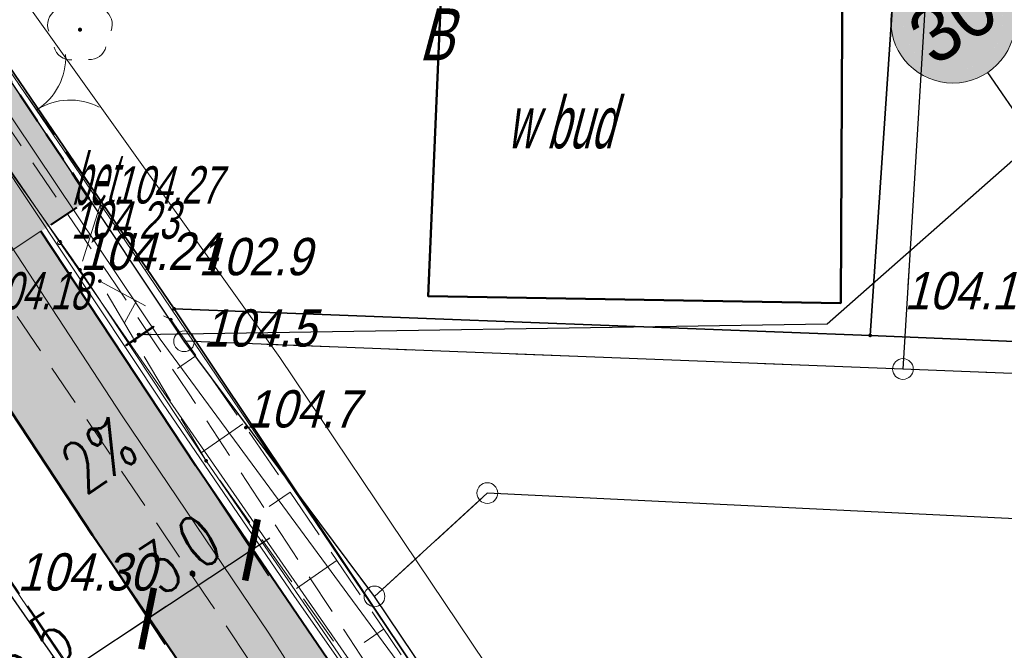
# Model space of a CAD drawing. Extents: x 6530721 to 6531385, y 5978377 to 5979143.
# Tile 73 of 146: x 6530944 to 6530968, y 5978822 to 5978837. Entities that reach past the tile are written whole.
import ezdxf
from ezdxf.enums import TextEntityAlignment as Align

# ---------------------------------------------------------------- set-up
doc = ezdxf.new("R2010")
doc.units = 0
for name, pattern in [('AB_rokocin 2014-08-13 AC2004$0$1.0_0.5', [1.5, 1, -0.5]), ('AB_rokocin 2014-08-13 AC2004$0$1.5_0.5', [2, 1.5, -0.5]), ('AB_rokocin 2014-08-13 AC2004$0$823-500', [1.75, 1.25, -0.5]), ('AB_rokocin 2014-08-13 AC2004$0$l217_500', [2, 1.5, -0.5]), ('AB_rokocin 2014-08-13 AC2004$0$l219_500', [0]), ('DASHED2', [0.375, 0.25, -0.125])]:
    doc.linetypes.add(name, pattern=pattern)
for name, color, linetype, lineweight in [('AB-chodnik obrzeża', 30, 'Continuous', 40), ('AB-krawężnik', 7, 'Continuous', 50), ('AB-krawężnik obniżony', 34, 'DASHED2', 50), ('AB-wymiarowa', 7, 'Continuous', 30), ('AB-wyp.zjazd kostka betonowa', 191, 'Continuous', 15), ('AB-wyp.ścieżka', 31, 'Continuous', 15), ('AB-zjazd krawędzie', 130, 'Continuous', 18), ('AB_rokocin 2014-08-13 AC2004$0$202-Punkt graniczny stabilizowany trwale', 7, 'Continuous', 18), ('AB_rokocin 2014-08-13 AC2004$0$209-Opis konturu klasyfikacyjnego', 7, 'Continuous', 18), ('AB_rokocin 2014-08-13 AC2004$0$217-Granica konturu klasyfikcyjnego', 7, 'Continuous', 18), ('AB_rokocin 2014-08-13 AC2004$0$219-Linia granicy', 7, 'Continuous', 18), ('AB_rokocin 2014-08-13 AC2004$0$312-Budynek', 7, 'Continuous', 18), ('AB_rokocin 2014-08-13 AC2004$0$432-Jezdnia', 7, 'Continuous', 18), ('AB_rokocin 2014-08-13 AC2004$0$820-Skarpa nieumocniona', 7, 'Continuous', 18), ('AB_rokocin 2014-08-13 AC2004$0$823-Szczyt skarpy nieumocninej', 7, 'Continuous', 18), ('AB_rokocin 2014-08-13 AC2004$0$824-Podnóże skarpy nieumocninej', 7, 'Continuous', 18), ('AB_rokocin 2014-08-13 AC2004$0$905-Brama w ogrodzeniu', 7, 'Continuous', 18), ('AB_rokocin 2014-08-13 AC2004$0$996-Tekst dodatkowy mały', 7, 'Continuous', 18), ('AB_rokocin 2014-08-13 AC2004$0$drzewo liściaste (punkt)', 7, 'Continuous', 18), ('AB_rokocin 2014-08-13 AC2004$0$jezdnia (powierzchnia)', 7, 'Continuous', 18), ('AB_rokocin 2014-08-13 AC2004$0$krawężnik (linia)', 7, 'Continuous', 18), ('AB_rokocin 2014-08-13 AC2004$0$kółeczka', 1, 'Continuous', 18), ('AB_rokocin 2014-08-13 AC2004$0$ogrodzenie trwałe (linia)', 7, 'Continuous', 18), ('AB_rokocin 2014-08-13 AC2004$0$przewód elektroenergetyczny - projektowany (linia)-SE', 7, 'Continuous', 18), ('AB_rokocin 2014-08-13 AC2004$0$przewód gazowy (linia)-SG', 7, 'Continuous', 18), ('AB_rokocin 2014-08-13 AC2004$0$przewód kanalizacyjny - projektowany (linia)-SK', 7, 'Continuous', 18), ('AB_rokocin 2014-08-13 AC2004$0$przewód telekomunikacyjny (linia)-STPOD', 7, 'Continuous', 18), ('AB_rokocin 2014-08-13 AC2004$0$przewód wodociągowy (linia)-SW', 7, 'Continuous', 18), ('AB_rokocin 2014-08-13 AC2004$0$punkt wysokościowy naturalny', 7, 'Continuous', 18), ('AB_rokocin 2014-08-13 AC2004$0$punkt wysokościowy naturalny-Atr2', 7, 'Continuous', 18), ('AB_rokocin 2014-08-13 AC2004$0$punkt wysokościowy sztuczny', 7, 'Continuous', 18), ('AB_rokocin 2014-08-13 AC2004$0$punkt wysokościowy sztuczny-Atr2', 7, 'Continuous', 18), ('AB_rokocin 2014-08-13 AC2004$0$wysokosci_asfalt', 7, 'Continuous', 18), ('asf', 7, 'Continuous', 18), ('płot', 1, 'Continuous', 18)]:
    doc.layers.add(name, color=color, linetype=linetype, lineweight=lineweight)
for name, color, linetype in [('gaPionowe', 7, 'Continuous'), ('zzz.ga.oz_pion_wypelnienie', 7, 'Continuous'), ('zzz.gaVSDodTekst', 7, 'Continuous'), ('zzz.gaVSDomyslna', 7, 'Continuous'), ('zzz.gaVSNazwa', 7, 'Continuous'), ('zzz.gaVSStan', 7, 'Continuous'), ('zzz.gaVSWielkość', 7, 'Continuous')]:
    doc.layers.add(name, color=color, linetype=linetype)
doc.styles.add('2.5mm', font='simplex.shx', dxfattribs={"width": 0.7, "height": 1.25})
doc.styles.add('AB_rokocin 2014-08-13 AC2004$0$Standard', font='txt')
doc.styles.add('GA4-ATR-TEXT', font='arial.ttf', dxfattribs={"width": 0.9})
doc.styles.add('GA4-SIGN-TEXT', font='GA_OZ_PION.ttf')
doc.styles.get("Standard").update_dxf_attribs({"font": 'simplex.shx', "width": 0.75, "height": 1.25})
doc.linetypes.add('AB_rokocin 2014-08-13 AC2004$0$902-500', pattern='A,3.75,0,[1,ksztalty.shx,S=0.5,R=0,X=0,Y=0],3.75', length=7.5)
doc.dimstyles.new('BINIO-25', dxfattribs={"dimscale": 0.5, "dimtxt": 1.25, "dimasz": 2.13, "dimexe": 1.5, "dimexo": 2, "dimgap": 0.5, "dimtad": 1, "dimdec": 1, "dimrnd": 0.0005, "dimzin": 4, "dimdsep": 46, "dimtxsty": '2.5mm', "dimblk": 'ARCHTICK', "dimcen": -5, "dimdle": 1.07, "dimclrd": 256, "dimclre": 256, "dimclrt": 256, "dimaunit": 2, "dimazin": 0, "dimtfac": 1, "dimtdec": 1, "dimtmove": 0, "dimatfit": 3, "dimldrblk": 'NONE', "dimfxl": 1.5, "dimtolj": 1, "dimlwd": -1, "dimlwe": -1, "dimarcsym": 0})
doc.dimstyles.new('GA4-LEADER', dxfattribs={"dimtxt": 1, "dimasz": 1, "dimexe": 1, "dimexo": 1, "dimgap": 1, "dimtad": 1, "dimtxsty": 'Standard', "dimcen": 1, "dimadec": 0, "dimazin": 0, "dimtfac": 1, "dimtmove": 0, "dimatfit": 3, "dimfxl": 1, "dimarcsym": 0})

# ---------------------------------------------------------------- blocks, each defined once
blk = doc.blocks.new('_ArchTick')
at = {"color": 0, "linetype": 'ByBlock', "const_width": 0.15}
blk.add_lwpolyline([(-0.5, -0.5), (0.5, 0.5)], dxfattribs=at)
blk = doc.blocks.new('*D104')
at = {"layer": 'AB-wymiarowa'}
for p, q in [((6530946.287, 5978823.881), (6530947.444, 5978822.13)), ((6530941.996, 5978819.429), (6530947.477, 5978823.051)), ((6530941.699, 5978820.848), (6530942.856, 5978819.098))]:
    blk.add_line(p, q, dxfattribs=at)
at = {"layer": 'Defpoints', "color": 0}
for p in [(6530945.736, 5978824.715), (6530947.03, 5978822.756), (6530941.147, 5978821.683)]:
    blk.add_point(p, dxfattribs=at)
at = {"layer": 'AB-wymiarowa', "xscale": 1.065, "yscale": 1.065, "zscale": 1.065}
for p, rotation in [((6530947.03, 5978822.756), 33.45900924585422), ((6530942.442, 5978819.724), 213.4590092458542)]:
    blk.add_blockref('_ArchTick', p, dxfattribs=dict(at, rotation=rotation))
at = {"layer": 'AB-wymiarowa', "insert": (6530944.254, 5978821.97), "char_height": 1.25, "attachment_point": 5, "rotation": 33.459, "style": '2.5mm'}
blk.add_mtext('\\A1;5.5', dxfattribs=at)
blk = doc.blocks.new('_None')
blk = doc.blocks.new('*D105')
at = {"layer": 'AB-wymiarowa'}
for p, q in [((6530948.369, 5978826.171), (6530949.947, 5978823.784)), ((6530946.584, 5978822.461), (6530949.98, 5978824.705)), ((6530946.287, 5978823.881), (6530947.444, 5978822.13))]:
    blk.add_line(p, q, dxfattribs=at)
at = {"layer": 'Defpoints', "color": 0}
for p in [(6530947.818, 5978827.006), (6530945.736, 5978824.715), (6530949.533, 5978824.41)]:
    blk.add_point(p, dxfattribs=at)
at = {"layer": 'AB-wymiarowa', "xscale": 1.065, "yscale": 1.065, "zscale": 1.065}
for p, rotation in [((6530949.533, 5978824.41), 33.45900924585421), ((6530947.03, 5978822.756), 213.4590092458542)]:
    blk.add_blockref('_ArchTick', p, dxfattribs=dict(at, rotation=rotation))
at = {"layer": 'AB-wymiarowa', "insert": (6530947.799, 5978824.313), "char_height": 1.25, "attachment_point": 5, "rotation": 33.459, "style": '2.5mm'}
blk.add_mtext('\\A1;3.0', dxfattribs=at)
blk = doc.blocks.new('gaVSPos')
blk.add_point((0, 0))
blk = doc.blocks.new('gaVSTVcolumn0')
at = {"color": 0, "linetype": 'ByBlock', "lineweight": -2}
for p, q in [((-400, -30), (400, -30)), ((-400, -60), (-400, -30)), ((400, -60), (-400, -60)), ((400, -30), (400, -60))]:
    blk.add_line(p, q, dxfattribs=at)
blk.add_circle((0, 0), 30, dxfattribs=at)
blk = doc.blocks.new('gaVScolumn0')
at = {"color": 0, "linetype": 'ByBlock', "lineweight": -2}
blk.add_line((0, 0), (0, 400), dxfattribs=at)
blk = doc.blocks.new('z.ga4.B_wyp_0')
at = {"linetype": 'ByBlock', "lineweight": -2}
h = blk.add_hatch(color=0, dxfattribs=at)
h.paths.add_polyline_path([(-400, 400, 1), (400, 400, 1)])
h.paths.add_polyline_path([(320, 400, -1), (-320, 400, -1)], flags=16)
at = {"color": 0, "linetype": 'ByBlock', "lineweight": -2}
blk.add_circle((0, 400), 400, dxfattribs=at)
blk = doc.blocks.new('z.ga4.B_wyp_1')
at = {"layer": 'zzz.ga.oz_pion_wypelnienie'}
blk.add_hatch(color=0, dxfattribs=at).paths.add_polyline_path([(320, 400, 1), (-320, 400, 1)])
blk = doc.blocks.new('B-33-59131054108-vs')
at = {"layer": 'zzz.gaVSDomyslna', "color": 10, "lineweight": 0, "xscale": 0.75, "yscale": 0.75}
blk.add_blockref('z.ga4.B_wyp_0', (0, 0), dxfattribs=at)
at = {"layer": 'zzz.gaVSDomyslna', "color": 7, "lineweight": 0, "true_color": 0xffffff, "xscale": 0.75, "yscale": 0.75}
blk.add_blockref('z.ga4.B_wyp_1', (0, 0), dxfattribs=at)
at = {"layer": 'zzz.gaVSDodTekst', "style": 'GA4-ATR-TEXT', "flags": 1}
blk.add_attdef('AddText', (0, 0), '', height=1, dxfattribs=at)
at = {"layer": 'zzz.gaVSDomyslna', "color": 18, "true_color": 0x000000, "style": 'GA4-SIGN-TEXT'}
blk.add_text('30', height=270, dxfattribs=at).set_placement((0, 165), align=Align.CENTER)
at = {"layer": 'zzz.gaVSDomyslna', "style": 'GA4-ATR-TEXT', "flags": 1}
for tag in ['Width', 'Position', 'Height', 'Route']:
    blk.add_attdef(tag, (0, 0), '', height=1, dxfattribs=at)
at = {"layer": 'zzz.gaVSNazwa', "style": 'GA4-ATR-TEXT'}
blk.add_attdef('Name', (400, 375), '', height=150, dxfattribs=at)
at = {"layer": 'zzz.gaVSStan', "style": 'GA4-ATR-TEXT'}
blk.add_attdef('State', (400, 120), '', height=150, dxfattribs=at)
at = {"layer": 'zzz.gaVSWielkość', "style": 'GA4-ATR-TEXT', "flags": 1}
blk.add_attdef('Size', (0, 0), '', height=1, dxfattribs=at)
blk = doc.blocks.new('AB_rokocin 2014-08-13 AC2004$0$WSP')
at = {"layer": 'AB_rokocin 2014-08-13 AC2004$0$kółeczka', "color": 0, "linetype": 'Continuous'}
blk.add_circle((0, 0), 0.1, dxfattribs=at)
blk = doc.blocks.new('AB_rokocin 2014-08-13 AC2004$0$905')
at = {"color": 0, "linetype": 'Continuous', "lineweight": 0}
for centre, start, end in [((-1.5, 0), 0, 60), ((1.5, 0), 120, 180)]:
    blk.add_arc(centre, 1.5, start, end, dxfattribs=at)
blk = doc.blocks.new('AB_rokocin 2014-08-13 AC2004$0$PW02')
at = {"linetype": 'Continuous', "lineweight": 13}
h = blk.add_hatch(color=0, dxfattribs=at)
edge = h.paths.add_edge_path()
edge.add_arc((0, 0), 0.045, 0, 360)
blk = doc.blocks.new('AB_rokocin 2014-08-13 AC2004$0$OP021')
at = {"linetype": 'Continuous', "lineweight": 13}
h = blk.add_hatch(color=0, dxfattribs=at)
edge = h.paths.add_edge_path()
edge.add_arc((0, 0), 0.05, 0, 360)
at = {"color": 0, "linetype": 'Continuous', "lineweight": 13}
for centre, start, end in [((0, 0.4), 49.272, 130.728), ((-0.38, 0.124), 121.308, 202.548), ((0.38, 0.124), 337.452, 58.692), ((-0.235, -0.324), 193.221, 274.871), ((0.235, -0.324), 265.129, 346.779)]:
    blk.add_arc(centre, 0.4, start, end, dxfattribs=at)
blk = doc.blocks.new('AB_rokocin 2014-08-13 AC2004$0$PW01')
at = {"linetype": 'Continuous', "lineweight": 13}
h = blk.add_hatch(color=0, dxfattribs=at)
edge = h.paths.add_edge_path()
edge.add_arc((0, 0), 0.045, 0, 360)
blk = doc.blocks.new('AB_rokocin 2014-08-13 AC2004$0$202')
at = {"color": 0, "linetype": 'Continuous', "lineweight": 0}
blk.add_circle((0, 0), 0.25, dxfattribs=at)
blk = doc.blocks.new('AB_rokocin 2014-08-13 AC2004')
at = {"layer": 'AB_rokocin 2014-08-13 AC2004$0$217-Granica konturu klasyfikcyjnego', "color": 3, "linetype": 'AB_rokocin 2014-08-13 AC2004$0$l217_500', "lineweight": 18, "flags": 128}
for points in [[(6530965.24, 5978828.77), (6530967.67, 5978868.6)], [(6530965.24, 5978828.77), (6530967.67, 5978868.6)], [(6530928.05, 5978859.26), (6530947.91, 5978829.44)], [(6530928.05, 5978859.26), (6530947.91, 5978829.44)], [(6530922.5, 5978853.8), (6530986.03, 5978762.59)], [(6530922.5, 5978853.8), (6530986.03, 5978762.59)], [(6530947.91, 5978829.44), (6530965.24, 5978828.77)], [(6530947.91, 5978829.44), (6530965.24, 5978828.77)], [(6530947.91, 5978829.44), (6530952.5, 5978823.29)], [(6530947.91, 5978829.44), (6530952.5, 5978823.29)], [(6530965.24, 5978828.77), (6530987.51, 5978827.88)], [(6530965.24, 5978828.77), (6530987.51, 5978827.88)], [(6530952.5, 5978823.29), (6530955.22, 5978825.78)], [(6530952.5, 5978823.29), (6530955.22, 5978825.78)], [(6530955.22, 5978825.78), (6531009.44, 5978823.14)], [(6530955.22, 5978825.78), (6531009.44, 5978823.14)], [(6530952.5, 5978823.29), (6530974.8, 5978790.13)], [(6530952.5, 5978823.29), (6530974.8, 5978790.13)]]:
    blk.add_lwpolyline(points, dxfattribs=at)
at = {"layer": 'AB_rokocin 2014-08-13 AC2004$0$219-Linia granicy', "color": 92, "linetype": 'AB_rokocin 2014-08-13 AC2004$0$l219_500', "lineweight": 30, "flags": 128}
for points in [[(6530967.67, 5978868.6), (6530965.24, 5978828.77)], [(6530967.67, 5978868.6), (6530965.24, 5978828.77)], [(6530947.91, 5978829.44), (6530928.05, 5978859.26)], [(6530947.91, 5978829.44), (6530928.05, 5978859.26)], [(6530986.03, 5978762.59), (6530922.5, 5978853.8)], [(6530986.03, 5978762.59), (6530922.5, 5978853.8)], [(6530965.24, 5978828.77), (6530947.91, 5978829.44)], [(6530965.24, 5978828.77), (6530947.91, 5978829.44)], [(6530952.5, 5978823.29), (6530947.91, 5978829.44)], [(6530952.5, 5978823.29), (6530947.91, 5978829.44)], [(6530987.51, 5978827.88), (6530965.24, 5978828.77)], [(6530987.51, 5978827.88), (6530965.24, 5978828.77)], [(6530955.22, 5978825.78), (6530952.5, 5978823.29)], [(6530955.22, 5978825.78), (6530952.5, 5978823.29)], [(6531009.44, 5978823.14), (6530955.22, 5978825.78)], [(6531009.44, 5978823.14), (6530955.22, 5978825.78)], [(6530974.8, 5978790.13), (6530952.5, 5978823.29)], [(6530974.8, 5978790.13), (6530952.5, 5978823.29)]]:
    blk.add_lwpolyline(points, dxfattribs=at)
at = {"layer": 'AB_rokocin 2014-08-13 AC2004$0$312-Budynek', "color": 250, "linetype": 'Continuous', "lineweight": 50, "flags": 128}
blk.add_lwpolyline([(6530954.15, 5978838.82), (6530963.78, 5978838.78), (6530963.74, 5978830.36), (6530953.79, 5978830.53)], close=True, dxfattribs=at)
at = {"layer": 'AB_rokocin 2014-08-13 AC2004$0$820-Skarpa nieumocniona', "color": 252, "linetype": 'Continuous', "lineweight": 18}
for p, q in [((6530946.76, 5978830.41), (6530946.47, 5978829.88)), ((6530948.19, 5978829.09), (6530947.75, 5978828.78)), ((6530949.33, 5978827.45), (6530948.32, 5978826.75)), ((6530950.47, 5978825.8), (6530949.96, 5978825.46)), ((6530951.6, 5978824.16), (6530950.62, 5978823.48)), ((6530952.72, 5978822.5), (6530952.25, 5978822.18))]:
    blk.add_line(p, q, dxfattribs=at)
at = {"layer": 'AB_rokocin 2014-08-13 AC2004$0$823-Szczyt skarpy nieumocninej', "color": 252, "linetype": 'AB_rokocin 2014-08-13 AC2004$0$823-500', "lineweight": 18, "flags": 128}
blk.add_lwpolyline([(6530945.88, 5978830.89), (6530947.59, 5978829.96), (6530949.4, 5978827.36), (6530961.24, 5978810.05), (6530969.3, 5978798.07), (6530969.8, 5978797.11)], dxfattribs=at)
at = {"layer": 'AB_rokocin 2014-08-13 AC2004$0$824-Podnóże skarpy nieumocninej', "color": 252, "linetype": 'AB_rokocin 2014-08-13 AC2004$0$823-500', "lineweight": 18, "flags": 128}
for points in [[(6530920.27, 5978857.62), (6530923.54, 5978853.19), (6530932.03, 5978840.69), (6530943.89, 5978823.43), (6530955.81, 5978806), (6530967.75, 5978788.45), (6530979.36, 5978771.32), (6530984.23, 5978764.08), (6530988.33, 5978757.96)], [(6530969.8, 5978797.11), (6530968.42, 5978797.31), (6530960.52, 5978809.48), (6530948.44, 5978826.56), (6530946.72, 5978829.45), (6530945.88, 5978830.89)]]:
    blk.add_lwpolyline(points, dxfattribs=at)
at = {"layer": 'AB_rokocin 2014-08-13 AC2004$0$jezdnia (powierzchnia)', "color": 252, "linetype": 'AB_rokocin 2014-08-13 AC2004$0$1.5_0.5', "lineweight": 18, "flags": 128}
blk.add_lwpolyline([(6530945.91, 5978832.8), (6530945.4, 5978831.16), (6530941.38, 5978836.84), (6530942.89, 5978837.11)], close=True, dxfattribs=at)
at = {"layer": 'AB_rokocin 2014-08-13 AC2004$0$krawężnik (linia)', "color": 252, "linetype": 'Continuous', "lineweight": 18, "flags": 128}
blk.add_lwpolyline([(6530968.42, 5978797.31), (6530960.29, 5978809.3), (6530948.44, 5978826.56), (6530945.4, 5978831.16), (6530941.38, 5978836.84), (6530941.09, 5978837.3), (6530939.37, 5978839.8), (6530936.52, 5978843.92), (6530926.51, 5978858.56), (6530923.56, 5978862.99), (6530921.84, 5978865.84), (6530921.21, 5978867.48), (6530921.26, 5978868.97), (6530921.55, 5978869.93), (6530922.88, 5978871.39), (6530924.47, 5978872.25), (6530926.61, 5978872.9)], dxfattribs=at)
at = {"layer": 'AB_rokocin 2014-08-13 AC2004$0$krawężnik (linia)', "color": 252, "linetype": 'AB_rokocin 2014-08-13 AC2004$0$1.5_0.5', "lineweight": 18, "flags": 128}
blk.add_lwpolyline([(6531298.927, 5978448.648), (6531287.37, 5978458.4), (6531270.37, 5978472.52), (6531253.02, 5978487.1), (6531235.13, 5978502.07), (6531218, 5978516.55), (6531200.82, 5978530.83), (6531185.47, 5978543.6), (6531169.49, 5978556.94), (6531153.58, 5978570.32), (6531137.12, 5978583.98), (6531120.57, 5978598.02), (6531104.7, 5978612.02), (6531087.1, 5978628.88), (6531072.14, 5978644.66), (6531057.88, 5978660.99), (6531044.81, 5978677.43), (6531031.41, 5978696.08), (6531019.33, 5978713.34), (6531007.09, 5978730.85), (6530994.02, 5978749.9), (6530984.23, 5978764.08), (6530979.36, 5978771.32), (6530967.75, 5978788.45), (6530955.81, 5978806), (6530943.89, 5978823.43), (6530932.03, 5978840.69), (6530923.54, 5978853.19), (6530919.06, 5978859.93)], dxfattribs=at)
at = {"layer": 'AB_rokocin 2014-08-13 AC2004$0$kółeczka', "color": 7, "linetype": 'ByBlock'}
for p in [(6530945.94, 5978832.668, 104.27), (6530945.94, 5978832.668, 104.27), (6530945.94, 5978832.668, 104.27), (6530944.911, 5978831.819, 104.229), (6530944.911, 5978831.819, 104.229), (6530944.911, 5978831.819, 104.229)]:
    blk.add_point(p, dxfattribs=at)
at = {"layer": 'AB_rokocin 2014-08-13 AC2004$0$kółeczka', "color": 1, "linetype": 'ByBlock'}
for p in [(6530945.94, 5978832.668, 104.27), (6530944.911, 5978831.819, 104.229)]:
    blk.add_point(p, dxfattribs=at)
at = {"layer": 'AB_rokocin 2014-08-13 AC2004$0$ogrodzenie trwałe (linia)', "color": 252, "linetype": 'AB_rokocin 2014-08-13 AC2004$0$902-500', "lineweight": 35, "flags": 128}
for points in [[(6530964.45, 5978829.58), (6530947.67, 5978830.22), (6530927.87, 5978859.31), (6530931.25, 5978869.99), (6530948.89, 5978869.56), (6530954.01, 5978869.17), (6530955.16, 5978869.11), (6530966.99, 5978869.23)], [(6530988.99, 5978868.19), (6530983.55, 5978868.47), (6530982.39, 5978868.44), (6530975.52, 5978868.92), (6530971.23, 5978869.1), (6530966.99, 5978869.23), (6530966.63, 5978861.8), (6530964.45, 5978829.58), (6530986.88, 5978828.65)], [(6530947.67, 5978830.22), (6530969.78, 5978797.16)]]:
    blk.add_lwpolyline(points, dxfattribs=at)
at = {"layer": 'AB_rokocin 2014-08-13 AC2004$0$przewód elektroenergetyczny - projektowany (linia)-SE', "color": 1, "linetype": 'AB_rokocin 2014-08-13 AC2004$0$1.0_0.5', "lineweight": 18, "flags": 128}
blk.add_lwpolyline([(6530826.972, 5978708.68), (6530827.24, 5978709.09), (6530834.58, 5978722.01), (6530844.3, 5978737.61), (6530851.06, 5978748.63), (6530857.75, 5978759.14), (6530864.58, 5978771.22), (6530872.94, 5978786.68), (6530885.26, 5978812.96), (6530898.25, 5978841.23), (6530902.68, 5978856.6), (6530904.26, 5978865.5), (6530895.64, 5978867.12), (6530896.81, 5978878.73), (6530897.37, 5978886.45), (6530914.59, 5978888.09), (6530916.6, 5978883.13), (6530918.66, 5978878.97), (6530922.67, 5978870.07), (6530922.8, 5978868.04), (6530926.81, 5978860.82), (6530928.6, 5978857.83), (6530930.08, 5978855.53), (6530931.41, 5978853.22), (6530934.81, 5978847.74), (6530938.18, 5978842.74), (6530940.61, 5978838.92), (6530943.7, 5978834.57), (6530946.08, 5978831.07), (6530948, 5978828.22), (6530952.41, 5978821.5), (6530956.94, 5978815.04), (6530960.54, 5978809.91), (6530964.29, 5978804.42), (6530967.77, 5978799.56), (6530971.05, 5978794.9), (6530973.84, 5978790.63), (6530976.58, 5978786.57), (6530980.58, 5978780.71), (6530982.7, 5978777.62), (6530985.22, 5978773.81), (6530988.34, 5978769.04), (6530989.92, 5978766.7), (6530990.46, 5978765.93), (6530990.37, 5978765.15), (6530991.83, 5978763.13), (6530996.06, 5978757.13), (6530999.57, 5978752.09), (6531000.82, 5978750.32), (6531001.94, 5978748.65), (6531002.55, 5978747.77), (6531005.3, 5978743.83), (6531008.21, 5978739.6), (6531012.63, 5978733.34), (6531017.03, 5978727.14), (6531023.63, 5978717.51), (6531029.4, 5978709.03), (6531033.24, 5978703.44), (6531036.36, 5978699.89), (6531039.9, 5978695.78), (6531042.87, 5978692.37), (6531049.22, 5978685.3), (6531061.9, 5978670.96), (6531061.63, 5978668.76), (6531063.68, 5978666.4), (6531066.09, 5978666.33), (6531071.01, 5978660.91), (6531074.47, 5978660.91), (6531079.98, 5978654.09), (6531082.92, 5978659.36), (6531086.03, 5978664.59), (6531092.01, 5978675.8), (6531094.55, 5978679.72)], dxfattribs=at)
at = {"layer": 'AB_rokocin 2014-08-13 AC2004$0$przewód gazowy (linia)-SG', "color": 40, "linetype": 'Continuous', "lineweight": 18, "flags": 128}
blk.add_lwpolyline([(6530917.66, 5978879.08), (6530921.71, 5978869.08), (6530932.16, 5978851), (6530933.74, 5978849.77), (6530947.33, 5978829.49), (6530959.25, 5978813.3), (6530969.03, 5978797.78), (6530981.01, 5978779.69), (6530991.51, 5978764.72), (6530995.77, 5978763.22), (6530996.08, 5978762.53)], dxfattribs=at)
at = {"layer": 'AB_rokocin 2014-08-13 AC2004$0$przewód kanalizacyjny - projektowany (linia)-SK', "color": 32, "linetype": 'AB_rokocin 2014-08-13 AC2004$0$1.0_0.5', "lineweight": 18, "flags": 128}
blk.add_lwpolyline([(6530940.53, 5978835.01), (6530968.59, 5978793.43)], dxfattribs=at)
at = {"layer": 'AB_rokocin 2014-08-13 AC2004$0$przewód telekomunikacyjny (linia)-STPOD', "color": 30, "linetype": 'Continuous', "lineweight": 18, "flags": 128}
for points in [[(6530941.44, 5978841.32), (6530950.22, 5978829.05), (6530957.5, 5978818.22), (6530962.17, 5978811.61), (6530968.03, 5978803.46)], [(6530923.16, 5978880.61), (6530923.82, 5978879.37), (6530926.28, 5978877.71), (6530925.93, 5978873.76), (6530925.8, 5978872.42), (6530922.73, 5978870.8), (6530921.33, 5978867.36), (6530924.83, 5978861.42), (6530928.69, 5978855.45), (6530933.25, 5978847.93), (6530936.76, 5978842.69), (6530937.1, 5978842.08), (6530940.77, 5978836.26), (6530946.42, 5978827.64), (6530949.95, 5978822.4), (6530954.02, 5978816.06), (6530959.42, 5978808.41), (6530965.43, 5978799.83)]]:
    blk.add_lwpolyline(points, dxfattribs=at)
at = {"layer": 'AB_rokocin 2014-08-13 AC2004$0$przewód wodociągowy (linia)-SW', "color": 5, "linetype": 'Continuous', "lineweight": 18, "flags": 128}
blk.add_lwpolyline([(6530970.65, 5978794.9), (6530964.66, 5978803.3), (6530958.51, 5978811.95), (6530950.57, 5978823.29), (6530947.39, 5978827.95), (6530933.92, 5978848.21), (6530926.83, 5978859.72), (6530922.66, 5978866.71), (6530922.02, 5978868.47), (6530921.28, 5978869.83)], dxfattribs=at)
at = {"layer": 'AB_rokocin 2014-08-13 AC2004$0$202-Punkt graniczny stabilizowany trwale', "color": 7, "linetype": 'Continuous', "lineweight": 18, "rotation": 171.887}
for p in [(6530947.91, 5978829.44), (6530965.24, 5978828.77), (6530955.22, 5978825.78), (6530952.5, 5978823.29)]:
    blk.add_blockref('AB_rokocin 2014-08-13 AC2004$0$202', p, dxfattribs=at)
at = {"layer": 'AB_rokocin 2014-08-13 AC2004$0$905-Brama w ogrodzeniu', "color": 252, "linetype": 'Continuous', "lineweight": 35, "rotation": 302.4109999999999}
blk.add_blockref('AB_rokocin 2014-08-13 AC2004$0$905', (6530944.36, 5978835.02), dxfattribs=at)
at = {"layer": 'AB_rokocin 2014-08-13 AC2004$0$drzewo liściaste (punkt)', "color": 94, "linetype": 'Continuous', "lineweight": 13, "rotation": 0.297}
blk.add_blockref('AB_rokocin 2014-08-13 AC2004$0$OP021', (6530945.4, 5978836.95), dxfattribs=at)
at = {"layer": 'AB_rokocin 2014-08-13 AC2004$0$kółeczka', "color": 252, "linetype": 'Continuous', "xscale": 0.5, "yscale": 0.5, "zscale": 0.5}
for p in [(6530945.94, 5978832.668), (6530944.911, 5978831.819)]:
    blk.add_blockref('AB_rokocin 2014-08-13 AC2004$0$WSP', p, dxfattribs=at)
at = {"layer": 'AB_rokocin 2014-08-13 AC2004$0$punkt wysokościowy naturalny', "color": 7, "linetype": 'Continuous', "lineweight": 13}
for p in [(6530945.88, 5978830.89), (6530947.67, 5978830.22), (6530947.59, 5978829.96), (6530946.72, 5978829.45), (6530964.45, 5978829.58), (6530949.4, 5978827.36)]:
    blk.add_blockref('AB_rokocin 2014-08-13 AC2004$0$PW01', p, dxfattribs=at)
at = {"layer": 'AB_rokocin 2014-08-13 AC2004$0$punkt wysokościowy sztuczny', "color": 7, "linetype": 'Continuous', "lineweight": 13}
for p, rotation in [((6530945.4, 5978831.16), 359.992), ((6530948.44, 5978826.56), 0.06)]:
    blk.add_blockref('AB_rokocin 2014-08-13 AC2004$0$PW02', p, dxfattribs=dict(at, rotation=rotation))
at = {"layer": 'AB_rokocin 2014-08-13 AC2004$0$209-Opis konturu klasyfikacyjnego', "color": 3, "linetype": 'Continuous', "lineweight": 20, "style": 'AB_rokocin 2014-08-13 AC2004$0$Standard', "oblique": 15, "width": 0.741}
blk.add_text('B', height=1.25, dxfattribs=at).set_placement((6530953.57, 5978836.21))
at = {"layer": 'AB_rokocin 2014-08-13 AC2004$0$432-Jezdnia', "color": 7, "linetype": 'Continuous', "lineweight": 20, "style": 'AB_rokocin 2014-08-13 AC2004$0$Standard', "oblique": 15, "width": 0.435}
blk.add_text('bet.', height=1.25, dxfattribs=at).set_placement((6530945.2, 5978832.73))
at = {"layer": 'AB_rokocin 2014-08-13 AC2004$0$996-Tekst dodatkowy mały', "color": 7, "linetype": 'Continuous', "lineweight": 20, "style": 'AB_rokocin 2014-08-13 AC2004$0$Standard', "oblique": 15, "width": 0.573}
blk.add_text('w bud', height=1.25, dxfattribs=at).set_placement((6530955.69, 5978834.09))
at = {"layer": 'AB_rokocin 2014-08-13 AC2004$0$punkt wysokościowy naturalny-Atr2', "color": 252, "linetype": 'ByBlock', "lineweight": 20, "style": 'AB_rokocin 2014-08-13 AC2004$0$Standard', "oblique": 15, "width": 0.9}
for s, p in [('102.9', (6530948.25, 5978831.03)), ('104.1', (6530965.27, 5978830.21)), ('104.5', (6530948.37, 5978829.31)), ('104.7', (6530949.4, 5978827.36))]:
    blk.add_text(s, height=0.9, dxfattribs=at).set_placement(p)
at = {"layer": 'AB_rokocin 2014-08-13 AC2004$0$punkt wysokościowy sztuczny-Atr2', "color": 252, "linetype": 'ByBlock', "lineweight": 20, "style": 'AB_rokocin 2014-08-13 AC2004$0$Standard', "oblique": 15, "width": 0.9}
for s, p in [('104.24', (6530945.4, 5978831.16)), ('104.30', (6530943.89, 5978823.43))]:
    blk.add_text(s, height=0.9, dxfattribs=at).set_placement(p)
at = {"layer": 'AB_rokocin 2014-08-13 AC2004$0$wysokosci_asfalt', "color": 252, "linetype": 'ByBlock', "lineweight": 20, "style": 'AB_rokocin 2014-08-13 AC2004$0$Standard', "oblique": 15, "width": 0.7}
for s, p in [('104.27', (6530946.21, 5978832.758)), ('104.23', (6530945.181, 5978831.909)), ('104.18', (6530943.041, 5978830.205))]:
    blk.add_text(s, height=0.9, dxfattribs=at).set_placement(p)

msp = doc.modelspace()

# ---------------------------------------------------------------- hatches: boundary and pattern name
at = {"layer": 'AB-wyp.zjazd kostka betonowa'}
msp.add_hatch(color=256, dxfattribs=at).paths.add_polyline_path([(6530942.859, 5978837.024), (6530940.868, 5978835.709), (6530938.096, 5978836.275), (6530943.059, 5978828.766), (6530943.624, 5978831.537), (6530945.63, 5978832.863)])
at = {"layer": 'AB-wyp.ścieżka'}
msp.add_hatch(color=256, dxfattribs=at).paths.add_polyline_path([(6530948.194, 5978826.437), (6530944.459, 5978832.089), (6530943.624, 5978831.537), (6530943.059, 5978828.766), (6530945.703, 5978824.764), (6530965.032, 5978796.413), (6530967.811, 5978795.887), (6530968.637, 5978796.451)])

# ---------------------------------------------------------------- next in the draw order: block references
at = {"layer": 'AB-wymiarowa'}
msp.add_blockref('AB_rokocin 2014-08-13 AC2004', (0, 0), dxfattribs=at)

# ---------------------------------------------------------------- next in the draw order: linework, layer by layer
at = {"layer": 'AB-chodnik obrzeża'}
for p, q in [((6530948.194, 5978826.437), (6530944.459, 5978832.089)), ((6530968.637, 5978796.451), (6530948.194, 5978826.437))]:
    msp.add_line(p, q, dxfattribs=at)
at = {"layer": 'AB-krawężnik', "flags": 128}
msp.add_lwpolyline([(6530965.032, 5978796.413), (6530945.703, 5978824.764), (6530943.059, 5978828.766)], dxfattribs=at)
at = {"layer": 'AB-krawężnik obniżony', "ltscale": 3, "flags": 128}
msp.add_lwpolyline([(6530941.702, 5978836.26), (6530942.859, 5978837.024), (6530945.63, 5978832.863), (6530944.459, 5978832.089)], dxfattribs=at)
at = {"layer": 'AB-zjazd krawędzie', "ltscale": 3, "flags": 128}
msp.add_lwpolyline([(6530944.459, 5978832.089), (6530943.624, 5978831.537), (6530943.059, 5978828.766)], dxfattribs=at)
at = {"layer": 'asf', "lineweight": 18, "flags": 128}
for points in [[(6530969.092, 5978796.77), (6530961.513, 5978807.977), (6530952.943, 5978820.244), (6530944.911, 5978831.819), (6530936.92, 5978843.495), (6530928.867, 5978855.223), (6530923.572, 5978862.993), (6530921.482, 5978866.489), (6530921.119, 5978867.999), (6530921.272, 5978869.199), (6530921.828, 5978870.433), (6530922.526, 5978871.179), (6530923.732, 5978871.96), (6530925.14, 5978872.521), (6530927.179, 5978872.72), (6530927.173, 5978871.257), (6530925.602, 5978871.125), (6530924.191, 5978870.564), (6530923.442, 5978870.138), (6530922.708, 5978869.139), (6530922.591, 5978868.159), (6530922.891, 5978867.004), (6530924.779, 5978863.857)], [(6530965.463, 5978791.775), (6530956.703, 5978804.68), (6530948.479, 5978816.616), (6530940.543, 5978828.306), (6530932.354, 5978840.3), (6530924.641, 5978851.771), (6530916.623, 5978865.335), (6530916.124, 5978866.306), (6530912.422, 5978871.929), (6530906.817, 5978870.941), (6530904.531, 5978869.019), (6530903.046, 5978866.07), (6530901.338, 5978858.407), (6530897.148, 5978841.721), (6530890.423, 5978826.448)]]:
    msp.add_lwpolyline(points, dxfattribs=at)
at = {"layer": 'płot', "lineweight": 18, "flags": 128}
msp.add_lwpolyline([(6530929.827, 5978856.272), (6530937.918, 5978844.469), (6530945.94, 5978832.668), (6530953.859, 5978820.973), (6530962.245, 5978808.571), (6530969.91, 5978797.159), (6530972.295, 5978798.946), (6530975.258, 5978794.679), (6530972.691, 5978792.801), (6530977.145, 5978786.318), (6530990.852, 5978766.062), (6531000.881, 5978751.986), (6531008.371, 5978741.391), (6531012.8, 5978734.972), (6531015.902, 5978730.494), (6531033.647, 5978704.66), (6531039.258, 5978698.41), (6531045.264, 5978691.76), (6531051.142, 5978685.041), (6531057.333, 5978678.356), (6531065.683, 5978669.08), (6531071.733, 5978662.18), (6531077.012, 5978662.707)], dxfattribs=at)

# ---------------------------------------------------------------- next in the draw order: block references
at = {"layer": 'gaPionowe', "xscale": 0.005, "yscale": 0.005, "zscale": 0.005, "rotation": 34.22179959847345}
msp.add_blockref('B-33-59131054108-vs', (6530967.29, 5978835.921), dxfattribs=at).add_auto_attribs({'Name': 'B-33', 'State': 'prj'})
at = {"layer": 'gaPionowe', "rotation": 34.22179959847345}
for name, p, xscale, yscale, zscale in [('gaVScolumn0', (6530968.415, 5978834.267), 0.005, 0.005, 0.005), ('gaVSTVcolumn0', (6530946.819, 5978829.602), 0.001, 0.001, 0.001)]:
    msp.add_blockref(name, p, dxfattribs=dict(at, xscale=xscale, yscale=yscale, zscale=zscale))
msp.add_blockref('gaVSPos', (6530946.819, 5978829.602), dxfattribs=at)

# ---------------------------------------------------------------- next in the draw order: texts
at = {"layer": 'AB-wymiarowa', "insert": (6530944.816, 5978826.738), "char_height": 1.25, "attachment_point": 1, "rotation": 34.5193, "style": '2.5mm'}
msp.add_mtext_dynamic_manual_height_columns('2%', width=4.23232, gutter_width=6.25, heights=[0], dxfattribs=at)

# ---------------------------------------------------------------- next in the draw order: dimensions: what is measured, and where the dimension line sits
at = {"layer": 'AB-wymiarowa'}
dim = msp.add_linear_dim(base=(6530949.533, 5978824.41), p1=(6530945.736, 5978824.715), p2=(6530947.818, 5978827.006), angle=213.459, dimstyle='BINIO-25', override={"dimtmove": 1}, dxfattribs=at)
dim.commit()
dim.dimension.update_dxf_attribs({"geometry": '*D105', "text_midpoint": (6530947.799, 5978824.313)})
dim = msp.add_aligned_dim(p1=(6530941.147, 5978821.683), p2=(6530945.736, 5978824.715), distance=-2.348, dimstyle='BINIO-25', dxfattribs=at)
dim.commit()
dim.dimension.update_dxf_attribs({"geometry": '*D104', "text_midpoint": (6530944.254, 5978821.97)})

# ---------------------------------------------------------------- next in the draw order: leaders
at = {"layer": 'gaPionowe'}
msp.add_leader([(6530946.819, 5978829.602), (6530963.412, 5978829.86), (6530968.415, 5978834.267)], dimstyle='GA4-LEADER', override={"dimasz": 0.3}, dxfattribs=at)

doc.saveas('drawing.dxf')
